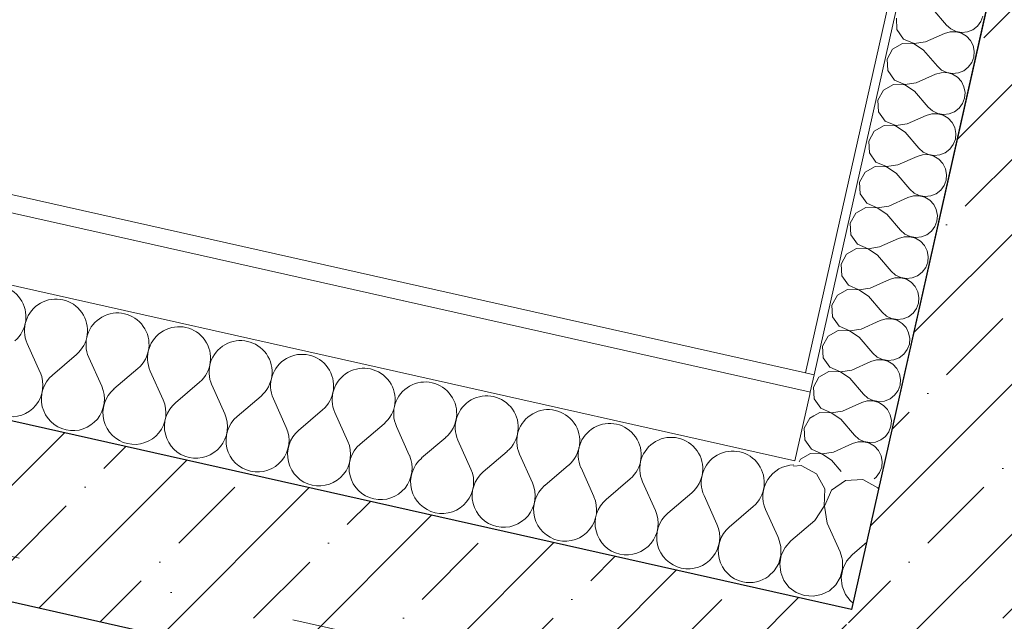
# Model space of a CAD drawing. Header units: millimetres. Extents: x -6990773 to -6682839, y 6117771 to 6220266.
# Tile 89 of 154: x -6941138 to -6940023, y 6149356 to 6150038. Entities that reach past the tile are written whole.
import ezdxf
from ezdxf.enums import TextEntityAlignment as Align

# ---------------------------------------------------------------- set-up
doc = ezdxf.new("R2010")
doc.units = ezdxf.units.MM
doc.header["$MEASUREMENT"] = 0
doc.linetypes.add('Штрихпунктирная', pattern=[670.277762, 352.777767, -176.388884, 0, -141.111112])
for name, color, linetype in [('АР-Стены_внешние_.АР', 7, 'Continuous'), ('АР-Стены_внутренние_пилоны.АР', 7, 'Continuous'), ('АР-Чертеж-Оси_Осевые размеры.АР', 7, 'Continuous')]:
    doc.layers.add(name, color=color, linetype=linetype)
for name, color, linetype, lineweight in [('АР-Стены_внешние_.АР_Ном._пера__1', 7, 'Continuous', 30), ('АР-Стены_внутренние_пилоны.АР_Ном._пера__1', 7, 'Continuous', 30), ('АР-Чертеж-Оси_Осевые размеры.АР_Ном._пера__120', 7, 'Continuous', 0)]:
    doc.layers.add(name, color=color, linetype=linetype, lineweight=lineweight)
doc.styles.add('РЎР“Р•РќР•Р\xa0Р\x98Р\xa0_РЎРўР\x98Р›Р¬_4', font='GOTHIC.TTF')
pattern_1 = [(45, (-6338927.19, 6562677.8), (-84.852814, 84.852814), []), (45, (-6338969.62, 6562720.22), (-84.852814, 84.852814), [90, -30, 0, -30])]
pattern_2 = [(45, (-6338927.19, 6563027.8), (-111.369318, 111.369318), [0, -105, 0, -157.5]), (110, (-6338577.19, 6563027.8), (148.001588, 53.868173), [0, -77, 0, -133])]

# ---------------------------------------------------------------- blocks, each defined once
blk = doc.blocks.new('Стена_95_1', base_point=(-6939813.4, 6150616.5))
at = {"layer": 'АР-Стены_внешние_.АР', "linetype": 'Continuous', "lineweight": 0, "true_color": 0x000000}
h = blk.add_hatch(dxfattribs=at)
h.set_pattern_fill('ЖЕЛЕЗОБЕТОН__PROJECT__0001', color=18, style=0, pattern_type=2)
h.set_pattern_definition(pattern_1)
h.paths.add_polyline_path([(-6939932.9, 6150540.8), (-6940217.8, 6149272.2), (-6940022.6, 6149228.4), (-6939737.7, 6150497)])
at = {"layer": 'АР-Стены_внешние_.АР_Ном._пера__1', "color": 7, "linetype": 'Continuous', "lineweight": 30, "flags": 128}
blk.add_lwpolyline([(-6939932.9, 6150540.8), (-6940195.9, 6149369.8)], dxfattribs=at)
blk = doc.blocks.new('Стена_97_1', base_point=(-6948364, 6151101.7))
at = {"layer": 'АР-Стены_внутренние_пилоны.АР', "linetype": 'Continuous', "lineweight": 0, "true_color": 0x000000}
h = blk.add_hatch(dxfattribs=at)
h.set_pattern_fill('ЖЕЛЕЗОБЕТОН__PROJECT__0001', color=18, style=0, pattern_type=2)
h.set_pattern_definition(pattern_1)
h.paths.add_polyline_path([(-6942318.3, 6149641.4), (-6940257.4, 6149178.6), (-6940195.9, 6149369.8), (-6942274.4, 6149836.6)])
h = blk.add_hatch(dxfattribs=at)
h.set_pattern_fill('ШТУКАТУРКА__ГИПС_01_0001', color=18, style=0, pattern_type=2)
h.set_pattern_definition(pattern_2)
h.paths.add_polyline_path([(-6942303.1, 6149617.5), (-6940263.6, 6149159.5), (-6940257.4, 6149178.6), (-6942298.7, 6149637.1)])
at = {"layer": 'АР-Стены_внутренние_пилоны.АР_Ном._пера__1', "color": 7, "linetype": 'Continuous', "lineweight": 30}
blk.add_line((-6942318.3, 6149641.4), (-6940257.4, 6149178.6), dxfattribs=at)
at = {"layer": 'АР-Стены_внутренние_пилоны.АР_Ном._пера__1', "color": 7, "linetype": 'Continuous', "lineweight": 30, "flags": 128}
blk.add_lwpolyline([(-6940195.9, 6149369.8), (-6948244.5, 6151177.4)], dxfattribs=at)
blk = doc.blocks.new('*X366', base_point=(-6338927.2, 6562677.8))
at = {"layer": 'АР-Стены_внешние_.АР_Ном._пера__1', "color": 7, "linetype": 'Continuous', "lineweight": 0}
for p, q in [((-6940202.4, 6149515.8), (-6940218.4, 6149504.7)), ((-6940183, 6149516.9), (-6940202.4, 6149515.8)), ((-6940165.8, 6149507.6), (-6940183, 6149516.9)), ((-6940218.4, 6149504.7), (-6940220.7, 6149499.4)), ((-6940164.7, 6149505.7), (-6940165.8, 6149507.6)), ((-6940178.2, 6149445.9), (-6940194.8, 6149431.7)), ((-6940205.9, 6149425.4), (-6940206.8, 6149428.4)), ((-6940205.9, 6149423.9), (-6940205.9, 6149425.4)), ((-6940201.3, 6149424.4), (-6940204.7, 6149417.4)), ((-6940194.8, 6149431.7), (-6940201.3, 6149424.4)), ((-6940197.3, 6149380), (-6940196.6, 6149379)), ((-6940196.6, 6149379), (-6940193.7, 6149376.9))]:
    blk.add_line(p, q, dxfattribs=at)
blk = doc.blocks.new('*X367', base_point=(-6338927.2, 6562677.8))
at = {"layer": 'АР-Стены_внешние_.АР_Ном._пера__1', "color": 7, "linetype": 'Continuous', "lineweight": 0}
for p, q in [((-6940252.6, 6149532.6), (-6940261.3, 6149532.1)), ((-6940235.5, 6149523.3), (-6940252.6, 6149532.6)), ((-6940225.8, 6149506.3), (-6940235.5, 6149523.3)), ((-6940226.5, 6149486.8), (-6940225.8, 6149506.3)), ((-6940220.7, 6149499.4), (-6940226.2, 6149486.8)), ((-6940237.3, 6149470.6), (-6940226.5, 6149486.8)), ((-6940226.2, 6149486.8), (-6940223.4, 6149467.4)), ((-6940237.3, 6149470.6), (-6940264.5, 6149447.4)), ((-6940223.4, 6149467.4), (-6940208.7, 6149434.9)), ((-6940279.2, 6149452.3), (-6940278.4, 6149450.5)), ((-6940275.6, 6149441.1), (-6940278.4, 6149450.5)), ((-6940264.5, 6149447.4), (-6940271, 6149440)), ((-6940275.6, 6149431.2), (-6940275.6, 6149441.1)), ((-6940271, 6149440), (-6940275.3, 6149431.1)), ((-6940206.8, 6149428.4), (-6940208.7, 6149434.9)), ((-6940278.2, 6149421.7), (-6940275.6, 6149431.2)), ((-6940275.3, 6149431.1), (-6940277, 6149421.4)), ((-6940205.9, 6149415.6), (-6940205.9, 6149423.9)), ((-6940289.2, 6149407.8), (-6940283.3, 6149413.3)), ((-6940283.3, 6149413.3), (-6940278.2, 6149421.7)), ((-6940277, 6149421.4), (-6940275.9, 6149411.6)), ((-6940275.9, 6149411.6), (-6940272.3, 6149402.5)), ((-6940208.5, 6149406.1), (-6940205.9, 6149415.6)), ((-6940205.6, 6149415.5), (-6940207.3, 6149405.8)), ((-6940204.7, 6149417.4), (-6940205.6, 6149415.5)), ((-6940272.3, 6149402.5), (-6940266.3, 6149394.7)), ((-6940213.6, 6149397.6), (-6940208.5, 6149406.1)), ((-6940207.3, 6149405.8), (-6940206.3, 6149396)), ((-6940266.3, 6149394.7), (-6940258.3, 6149388.8)), ((-6940229.6, 6149386.5), (-6940220.8, 6149390.9)), ((-6940220.8, 6149390.9), (-6940213.6, 6149397.6)), ((-6940206.3, 6149396), (-6940202.6, 6149386.8)), ((-6940258.3, 6149388.8), (-6940249.1, 6149385.4)), ((-6940249.1, 6149385.4), (-6940239.3, 6149384.6)), ((-6940239.3, 6149384.6), (-6940229.6, 6149386.5)), ((-6940202.6, 6149386.8), (-6940197.3, 6149380))]:
    blk.add_line(p, q, dxfattribs=at)
blk = doc.blocks.new('*X368', base_point=(-6338927.2, 6562677.8))
at = {"layer": 'АР-Стены_внешние_.АР_Ном._пера__1', "color": 7, "linetype": 'Continuous', "lineweight": 0}
for p, q in [((-6941129.4, 6149670.9), (-6941114.7, 6149638.3)), ((-6941073.6, 6149658.4), (-6941100.8, 6149635.2)), ((-6941059.7, 6149655.3), (-6941045, 6149622.7)), ((-6941003.9, 6149642.7), (-6941031.1, 6149619.6)), ((-6940990, 6149639.6), (-6940975.3, 6149607)), ((-6940934.2, 6149627.1), (-6940961.4, 6149603.9)), ((-6940920.3, 6149624), (-6940905.6, 6149591.4)), ((-6940864.5, 6149611.4), (-6940891.7, 6149588.3)), ((-6940850.6, 6149608.3), (-6940835.9, 6149575.7)), ((-6940794.8, 6149595.8), (-6940822, 6149572.6)), ((-6940780.9, 6149592.7), (-6940766.2, 6149560.1)), ((-6940725.1, 6149580.1), (-6940752.3, 6149557)), ((-6940711.2, 6149577), (-6940696.6, 6149544.4)), ((-6940655.4, 6149564.5), (-6940682.6, 6149541.3)), ((-6940641.5, 6149561.4), (-6940626.9, 6149528.8)), ((-6940585.8, 6149548.8), (-6940612.9, 6149525.7)), ((-6940571.8, 6149545.7), (-6940557.2, 6149513.1)), ((-6940516.1, 6149533.2), (-6940543.2, 6149510)), ((-6940502.1, 6149530.1), (-6940487.5, 6149497.5)), ((-6940446.4, 6149517.5), (-6940473.5, 6149494.3)), ((-6940432.4, 6149514.4), (-6940417.8, 6149481.8)), ((-6940376.7, 6149501.9), (-6940403.8, 6149478.7)), ((-6940362.7, 6149498.7), (-6940348.1, 6149466.2)), ((-6940307, 6149486.2), (-6940334.2, 6149463)), ((-6940293, 6149483.1), (-6940279.2, 6149452.3))]:
    blk.add_line(p, q, dxfattribs=at)
for centre, start, end in [((-6941166.5, 6149701.2), 310.4722, 204.212), ((-6941096.8, 6149685.6), 310.4722, 204.212), ((-6941027.1, 6149669.9), 310.4722, 204.212), ((-6940957.4, 6149654.3), 310.4722, 204.212), ((-6940887.7, 6149638.6), 310.4722, 204.212), ((-6940818, 6149623), 310.4722, 204.212), ((-6941147.3, 6149623.7), 257.3421, 24.212), ((-6941077.6, 6149608), 130.4722, 257.3421), ((-6940748.3, 6149607.3), 310.4722, 204.212), ((-6940678.6, 6149591.7), 310.4722, 204.212), ((-6941077.6, 6149608), 257.3421, 24.212), ((-6941007.9, 6149592.4), 130.4722, 257.3421), ((-6941007.9, 6149592.4), 257.3421, 24.212), ((-6940938.2, 6149576.7), 130.4722, 257.3421), ((-6940608.9, 6149576), 310.4722, 204.212), ((-6940938.2, 6149576.7), 257.3421, 24.212), ((-6940539.2, 6149560.4), 310.4722, 204.212), ((-6940868.5, 6149561.1), 130.4722, 257.3421), ((-6940469.6, 6149544.7), 310.4722, 204.212), ((-6940868.5, 6149561.1), 257.3421, 24.212), ((-6940798.8, 6149545.4), 130.4722, 257.3421), ((-6940798.8, 6149545.4), 257.3421, 24.212), ((-6940729.1, 6149529.8), 130.4722, 257.3421), ((-6940399.9, 6149529), 310.4722, 204.212), ((-6940330.2, 6149513.4), 310.4722, 204.212), ((-6940729.1, 6149529.8), 257.3421, 24.212), ((-6940659.4, 6149514.1), 130.4722, 257.3421), ((-6940659.4, 6149514.1), 257.3421, 24.212), ((-6940589.7, 6149498.5), 130.4722, 257.3421), ((-6940260.5, 6149497.7), 90.8385, 204.212), ((-6940589.7, 6149498.5), 257.3421, 24.212), ((-6940520.1, 6149482.8), 130.4722, 257.3421), ((-6940520.1, 6149482.8), 257.3421, 24.212), ((-6940450.4, 6149467.2), 130.4722, 257.3421), ((-6940450.4, 6149467.2), 257.3421, 24.212), ((-6940380.7, 6149451.5), 130.4722, 257.3421), ((-6940380.7, 6149451.5), 257.3421, 24.212), ((-6940311, 6149435.9), 130.4722, 257.3421), ((-6940311, 6149435.9), 257.3421, 307.3909)]:
    blk.add_arc(centre, 35.7, start, end, dxfattribs=at)
blk = doc.blocks.new('Стена_133_1', base_point=(-6948190.9, 6151165.3))
at = {"layer": 'АР-Стены_внешние_.АР_Ном._пера__1', "color": 7, "linetype": 'Continuous', "lineweight": 0}
for p, q in [((-6940243.6, 6149616.2), (-6948095.4, 6151379.6)), ((-6940260, 6149537.9), (-6948114.1, 6151301.8)), ((-6940260, 6149537.9), (-6940243.1, 6149613.3))]:
    blk.add_line(p, q, dxfattribs=at)
at = {"layer": 'АР-Стены_внешние_.АР_Ном._пера__1', "color": 7, "linetype": 'Continuous', "lineweight": 0, "flags": 128}
for points in [[(-6940247.8, 6149637.7), (-6948082.4, 6151397.2)], [(-6948244.5, 6151177.4), (-6940195.3, 6149369.6)]]:
    blk.add_lwpolyline(points, dxfattribs=at)
at = {"layer": 'АР-Стены_внутренние_пилоны.АР_Ном._пера__1', "color": 7, "linetype": 'Continuous', "lineweight": 0}
for p, q in [((-6940238.1, 6149635.5), (-6940247.8, 6149637.7)), ((-6940242.5, 6149616), (-6940238.1, 6149635.5)), ((-6940242.5, 6149616), (-6940243.6, 6149616.2)), ((-6940243.1, 6149613.3), (-6940242.5, 6149616))]:
    blk.add_line(p, q, dxfattribs=at)
at = {"layer": 'АР-Стены_внутренние_пилоны.АР_Ном._пера__1', "color": 7, "linetype": 'Continuous', "lineweight": 0, "flags": 128}
blk.add_lwpolyline([(-6940195.3, 6149369.6), (-6940162.4, 6149516)], dxfattribs=at)
at = {"layer": 'АР-Стены_внешние_.АР', "color": 7, "lineweight": 0}
for name in ['*X368', '*X367', '*X366']:
    blk.add_blockref(name, (-6338927.2, 6562677.8), dxfattribs=at)
blk = doc.blocks.new('*X379', base_point=(-6338927.2, 6562677.8))
at = {"layer": 'АР-Стены_внутренние_пилоны.АР_Ном._пера__1', "color": 7, "linetype": 'Continuous', "lineweight": 0}
for p, q in [((-6940243, 6149586.3), (-6940249.2, 6149574.9)), ((-6940238.3, 6149589), (-6940243, 6149586.3)), ((-6940249.2, 6149574.9), (-6940248.5, 6149561.9)), ((-6940248.5, 6149561.9), (-6940241.1, 6149551.2)), ((-6940242.2, 6149546.3), (-6940253.5, 6149539.9)), ((-6940229.9, 6149545.9), (-6940242.2, 6149546.3)), ((-6940241.1, 6149551.2), (-6940230, 6149546.4)), ((-6940253.5, 6149539.9), (-6940255.1, 6149536.8))]:
    blk.add_line(p, q, dxfattribs=at)
blk = doc.blocks.new('*X380', base_point=(-6338927.2, 6562677.8))
at = {"layer": 'АР-Стены_внутренние_пилоны.АР_Ном._пера__1', "color": 7, "linetype": 'Continuous', "lineweight": 0}
for p, q in [((-6940103.6, 6150049.8), (-6940088.1, 6150031.6)), ((-6940144.9, 6150039.5), (-6940144.2, 6150026.5)), ((-6940049.1, 6150035.7), (-6940046.8, 6150041.9)), ((-6940144.2, 6150026.5), (-6940136.7, 6150015.9)), ((-6940088.1, 6150031.6), (-6940083.2, 6150027.3)), ((-6940083.2, 6150027.3), (-6940077.3, 6150024.4)), ((-6940064.3, 6150024), (-6940058.2, 6150026.4)), ((-6940058.2, 6150026.4), (-6940053, 6150030.4)), ((-6940053, 6150030.4), (-6940049.1, 6150035.7)), ((-6940136.7, 6150015.9), (-6940124.8, 6150010.7)), ((-6940111.9, 6150012.6), (-6940090.2, 6150022.3)), ((-6940083.9, 6150024.2), (-6940090.2, 6150022.3)), ((-6940077.3, 6150024.2), (-6940083.9, 6150024.2)), ((-6940077.3, 6150024.4), (-6940070.8, 6150023.3)), ((-6940071, 6150022.5), (-6940077.3, 6150024.2)), ((-6940065.4, 6150019.1), (-6940071, 6150022.5)), ((-6940070.8, 6150023.3), (-6940064.3, 6150024)), ((-6940060.9, 6150014.3), (-6940065.4, 6150019.1)), ((-6940057.9, 6150008.4), (-6940060.9, 6150014.3)), ((-6940149.1, 6150004.5), (-6940155.3, 6149993.1)), ((-6940137.8, 6150011), (-6940149.1, 6150004.5)), ((-6940124.8, 6150010.5), (-6940137.8, 6150011)), ((-6940124.8, 6150010.7), (-6940111.9, 6150012.6)), ((-6940114, 6150003.3), (-6940124.8, 6150010.5)), ((-6940114, 6150003.3), (-6940098.5, 6149985.2)), ((-6940056.7, 6150002), (-6940057.9, 6150008.4)), ((-6940155.3, 6149993.1), (-6940154.6, 6149980.1)), ((-6940059.5, 6149989.3), (-6940057.2, 6149995.4)), ((-6940057.2, 6149995.4), (-6940056.7, 6150002)), ((-6940154.6, 6149980.1), (-6940147.2, 6149969.4)), ((-6940098.5, 6149985.2), (-6940093.6, 6149980.8)), ((-6940093.6, 6149980.8), (-6940087.7, 6149978)), ((-6940068.6, 6149980), (-6940063.4, 6149984)), ((-6940063.4, 6149984), (-6940059.5, 6149989.3)), ((-6940147.2, 6149969.4), (-6940135.2, 6149964.2)), ((-6940122.3, 6149966.1), (-6940100.6, 6149975.9)), ((-6940094.3, 6149977.7), (-6940100.6, 6149975.9)), ((-6940087.7, 6149977.8), (-6940094.3, 6149977.7)), ((-6940087.7, 6149978), (-6940081.2, 6149976.8)), ((-6940081.4, 6149976), (-6940087.7, 6149977.8)), ((-6940075.8, 6149972.6), (-6940081.4, 6149976)), ((-6940081.2, 6149976.8), (-6940074.7, 6149977.5)), ((-6940071.3, 6149967.8), (-6940075.8, 6149972.6)), ((-6940074.7, 6149977.5), (-6940068.6, 6149980)), ((-6940159.6, 6149958), (-6940165.8, 6149946.6)), ((-6940148.3, 6149964.5), (-6940159.6, 6149958)), ((-6940135.3, 6149964), (-6940148.3, 6149964.5)), ((-6940124.4, 6149956.8), (-6940135.3, 6149964)), ((-6940135.2, 6149964.2), (-6940122.3, 6149966.1)), ((-6940068.4, 6149961.9), (-6940071.3, 6149967.8)), ((-6940067.1, 6149955.5), (-6940068.4, 6149961.9)), ((-6940165.8, 6149946.6), (-6940165, 6149933.6)), ((-6940124.4, 6149956.8), (-6940109, 6149938.7)), ((-6940069.9, 6149942.8), (-6940067.6, 6149949)), ((-6940067.6, 6149949), (-6940067.1, 6149955.5)), ((-6940109, 6149938.7), (-6940104.1, 6149934.4)), ((-6940079, 6149933.5), (-6940073.8, 6149937.5)), ((-6940073.8, 6149937.5), (-6940069.9, 6149942.8)), ((-6940165, 6149933.6), (-6940157.6, 6149922.9)), ((-6940132.8, 6149919.7), (-6940111.1, 6149929.4)), ((-6940104.8, 6149931.3), (-6940111.1, 6149929.4)), ((-6940098.2, 6149931.3), (-6940104.8, 6149931.3)), ((-6940104.1, 6149934.4), (-6940098.1, 6149931.5)), ((-6940091.9, 6149929.6), (-6940098.2, 6149931.3)), ((-6940098.1, 6149931.5), (-6940091.7, 6149930.4)), ((-6940086.2, 6149926.2), (-6940091.9, 6149929.6)), ((-6940091.7, 6149930.4), (-6940085.1, 6149931.1)), ((-6940081.8, 6149921.3), (-6940086.2, 6149926.2)), ((-6940085.1, 6149931.1), (-6940079, 6149933.5)), ((-6940158.7, 6149918), (-6940170, 6149911.6)), ((-6940145.7, 6149917.6), (-6940158.7, 6149918)), ((-6940157.6, 6149922.9), (-6940145.6, 6149917.8)), ((-6940134.9, 6149910.4), (-6940145.7, 6149917.6)), ((-6940145.6, 6149917.8), (-6940132.8, 6149919.7)), ((-6940078.8, 6149915.5), (-6940081.8, 6149921.3)), ((-6940077.5, 6149909), (-6940078.8, 6149915.5)), ((-6940170, 6149911.6), (-6940176.2, 6149900.1)), ((-6940134.9, 6149910.4), (-6940119.4, 6149892.3)), ((-6940080.4, 6149896.3), (-6940078.1, 6149902.5)), ((-6940078.1, 6149902.5), (-6940077.5, 6149909)), ((-6940176.2, 6149900.1), (-6940175.5, 6149887.1)), ((-6940119.4, 6149892.3), (-6940114.5, 6149887.9)), ((-6940089.5, 6149887), (-6940084.3, 6149891.1)), ((-6940084.3, 6149891.1), (-6940080.4, 6149896.3)), ((-6940175.5, 6149887.1), (-6940168, 6149876.5)), ((-6940143.2, 6149873.2), (-6940121.5, 6149883)), ((-6940115.2, 6149884.8), (-6940121.5, 6149883)), ((-6940108.6, 6149884.9), (-6940115.2, 6149884.8)), ((-6940114.5, 6149887.9), (-6940108.6, 6149885)), ((-6940108.6, 6149885), (-6940102.1, 6149883.9)), ((-6940102.3, 6149883.1), (-6940108.6, 6149884.9)), ((-6940096.7, 6149879.7), (-6940102.3, 6149883.1)), ((-6940102.1, 6149883.9), (-6940095.6, 6149884.6)), ((-6940092.2, 6149874.9), (-6940096.7, 6149879.7)), ((-6940095.6, 6149884.6), (-6940089.5, 6149887)), ((-6940169.1, 6149871.6), (-6940180.4, 6149865.1)), ((-6940156.1, 6149871.1), (-6940169.1, 6149871.6)), ((-6940168, 6149876.5), (-6940156.1, 6149871.3)), ((-6940156.1, 6149871.3), (-6940143.2, 6149873.2)), ((-6940145.3, 6149863.9), (-6940156.1, 6149871.1)), ((-6940089.2, 6149869), (-6940092.2, 6149874.9)), ((-6940088, 6149862.6), (-6940089.2, 6149869)), ((-6940180.4, 6149865.1), (-6940186.6, 6149853.7)), ((-6940145.3, 6149863.9), (-6940129.8, 6149845.8)), ((-6940088.5, 6149856), (-6940088, 6149862.6)), ((-6940186.6, 6149853.7), (-6940185.9, 6149840.7)), ((-6940094.7, 6149844.6), (-6940090.8, 6149849.9)), ((-6940090.8, 6149849.9), (-6940088.5, 6149856)), ((-6940185.9, 6149840.7), (-6940178.5, 6149830)), ((-6940153.6, 6149826.7), (-6940131.9, 6149836.5)), ((-6940125.6, 6149838.3), (-6940131.9, 6149836.5)), ((-6940129.8, 6149845.8), (-6940124.9, 6149841.4)), ((-6940119.1, 6149838.4), (-6940125.6, 6149838.3)), ((-6940124.9, 6149841.4), (-6940119, 6149838.6)), ((-6940112.7, 6149836.6), (-6940119.1, 6149838.4)), ((-6940119, 6149838.6), (-6940112.5, 6149837.5)), ((-6940107.1, 6149833.2), (-6940112.7, 6149836.6)), ((-6940112.5, 6149837.5), (-6940106, 6149838.1)), ((-6940106, 6149838.1), (-6940099.9, 6149840.6)), ((-6940099.9, 6149840.6), (-6940094.7, 6149844.6)), ((-6940179.6, 6149825.1), (-6940190.9, 6149818.6)), ((-6940166.6, 6149824.7), (-6940179.6, 6149825.1)), ((-6940178.5, 6149830), (-6940166.5, 6149824.8)), ((-6940155.7, 6149817.4), (-6940166.6, 6149824.7)), ((-6940166.5, 6149824.8), (-6940153.6, 6149826.7)), ((-6940102.6, 6149828.4), (-6940107.1, 6149833.2)), ((-6940099.7, 6149822.6), (-6940102.6, 6149828.4)), ((-6940190.9, 6149818.6), (-6940197.1, 6149807.2)), ((-6940155.7, 6149817.4), (-6940140.3, 6149799.3)), ((-6940098.4, 6149816.1), (-6940099.7, 6149822.6)), ((-6940098.9, 6149809.6), (-6940098.4, 6149816.1)), ((-6940197.1, 6149807.2), (-6940196.3, 6149794.2)), ((-6940105.1, 6149798.1), (-6940101.2, 6149803.4)), ((-6940101.2, 6149803.4), (-6940098.9, 6149809.6)), ((-6940196.3, 6149794.2), (-6940188.9, 6149783.5)), ((-6940136.1, 6149791.9), (-6940142.4, 6149790)), ((-6940140.3, 6149799.3), (-6940135.4, 6149795)), ((-6940129.5, 6149791.9), (-6940136.1, 6149791.9)), ((-6940135.4, 6149795), (-6940129.4, 6149792.1)), ((-6940123.2, 6149790.2), (-6940129.5, 6149791.9)), ((-6940129.4, 6149792.1), (-6940123, 6149791)), ((-6940123, 6149791), (-6940116.4, 6149791.7)), ((-6940116.4, 6149791.7), (-6940110.3, 6149794.1)), ((-6940110.3, 6149794.1), (-6940105.1, 6149798.1)), ((-6940188.9, 6149783.5), (-6940177, 6149778.4)), ((-6940177, 6149778.4), (-6940164.1, 6149780.3)), ((-6940164.1, 6149780.3), (-6940142.4, 6149790)), ((-6940117.5, 6149786.8), (-6940123.2, 6149790.2)), ((-6940113.1, 6149782), (-6940117.5, 6149786.8)), ((-6940110.1, 6149776.1), (-6940113.1, 6149782)), ((-6940201.3, 6149772.2), (-6940207.5, 6149760.7)), ((-6940190, 6149778.6), (-6940201.3, 6149772.2)), ((-6940177, 6149778.2), (-6940190, 6149778.6)), ((-6940166.2, 6149771), (-6940177, 6149778.2)), ((-6940166.2, 6149771), (-6940150.7, 6149752.9)), ((-6940108.8, 6149769.7), (-6940110.1, 6149776.1)), ((-6940109.4, 6149763.1), (-6940108.8, 6149769.7)), ((-6940207.5, 6149760.7), (-6940206.8, 6149747.8)), ((-6940115.6, 6149751.7), (-6940111.7, 6149757)), ((-6940111.7, 6149757), (-6940109.4, 6149763.1)), ((-6940206.8, 6149747.8), (-6940199.3, 6149737.1)), ((-6940150.7, 6149752.9), (-6940145.8, 6149748.5)), ((-6940145.8, 6149748.5), (-6940139.9, 6149745.7)), ((-6940126.9, 6149745.2), (-6940120.8, 6149747.7)), ((-6940120.8, 6149747.7), (-6940115.6, 6149751.7)), ((-6940199.3, 6149737.1), (-6940187.4, 6149731.9)), ((-6940174.5, 6149733.8), (-6940152.8, 6149743.6)), ((-6940146.5, 6149745.4), (-6940152.8, 6149743.6)), ((-6940139.9, 6149745.5), (-6940146.5, 6149745.4)), ((-6940139.9, 6149745.7), (-6940133.4, 6149744.5)), ((-6940133.6, 6149743.7), (-6940139.9, 6149745.5)), ((-6940128, 6149740.3), (-6940133.6, 6149743.7)), ((-6940133.4, 6149744.5), (-6940126.9, 6149745.2)), ((-6940123.5, 6149735.5), (-6940128, 6149740.3)), ((-6940120.5, 6149729.6), (-6940123.5, 6149735.5)), ((-6940211.7, 6149725.7), (-6940217.9, 6149714.3)), ((-6940200.4, 6149732.2), (-6940211.7, 6149725.7)), ((-6940187.4, 6149731.7), (-6940200.4, 6149732.2)), ((-6940187.4, 6149731.9), (-6940174.5, 6149733.8)), ((-6940176.6, 6149724.5), (-6940187.4, 6149731.7)), ((-6940176.6, 6149724.5), (-6940161.1, 6149706.4)), ((-6940119.3, 6149723.2), (-6940120.5, 6149729.6)), ((-6940217.9, 6149714.3), (-6940217.2, 6149701.3)), ((-6940122.1, 6149710.5), (-6940119.8, 6149716.6)), ((-6940119.8, 6149716.6), (-6940119.3, 6149723.2)), ((-6940217.2, 6149701.3), (-6940209.8, 6149690.6)), ((-6940161.1, 6149706.4), (-6940156.2, 6149702)), ((-6940156.2, 6149702), (-6940150.3, 6149699.2)), ((-6940137.3, 6149698.8), (-6940131.2, 6149701.2)), ((-6940131.2, 6149701.2), (-6940126, 6149705.2)), ((-6940126, 6149705.2), (-6940122.1, 6149710.5)), ((-6940209.8, 6149690.6), (-6940197.8, 6149685.5)), ((-6940184.9, 6149687.4), (-6940163.2, 6149697.1)), ((-6940156.9, 6149699), (-6940163.2, 6149697.1)), ((-6940150.4, 6149699), (-6940156.9, 6149699)), ((-6940144, 6149697.3), (-6940150.4, 6149699)), ((-6940150.3, 6149699.2), (-6940143.8, 6149698.1)), ((-6940138.4, 6149693.8), (-6940144, 6149697.3)), ((-6940143.8, 6149698.1), (-6940137.3, 6149698.8)), ((-6940133.9, 6149689), (-6940138.4, 6149693.8)), ((-6940222.2, 6149679.3), (-6940228.4, 6149667.8)), ((-6940210.9, 6149685.7), (-6940222.2, 6149679.3)), ((-6940197.9, 6149685.3), (-6940210.9, 6149685.7)), ((-6940187, 6149678.1), (-6940197.9, 6149685.3)), ((-6940197.8, 6149685.5), (-6940184.9, 6149687.4)), ((-6940131, 6149683.2), (-6940133.9, 6149689)), ((-6940129.7, 6149676.7), (-6940131, 6149683.2)), ((-6940228.4, 6149667.8), (-6940227.7, 6149654.8)), ((-6940187, 6149678.1), (-6940171.6, 6149659.9)), ((-6940132.5, 6149664), (-6940130.2, 6149670.2)), ((-6940130.2, 6149670.2), (-6940129.7, 6149676.7)), ((-6940171.6, 6149659.9), (-6940166.7, 6149655.6)), ((-6940141.6, 6149654.7), (-6940136.4, 6149658.8)), ((-6940136.4, 6149658.8), (-6940132.5, 6149664)), ((-6940227.7, 6149654.8), (-6940220.2, 6149644.2)), ((-6940195.4, 6149640.9), (-6940173.7, 6149650.7)), ((-6940167.4, 6149652.5), (-6940173.7, 6149650.7)), ((-6940160.8, 6149652.5), (-6940167.4, 6149652.5)), ((-6940166.7, 6149655.6), (-6940160.8, 6149652.7)), ((-6940160.8, 6149652.7), (-6940154.3, 6149651.6)), ((-6940154.5, 6149650.8), (-6940160.8, 6149652.5)), ((-6940148.8, 6149647.4), (-6940154.5, 6149650.8)), ((-6940154.3, 6149651.6), (-6940147.7, 6149652.3)), ((-6940144.4, 6149642.6), (-6940148.8, 6149647.4)), ((-6940147.7, 6149652.3), (-6940141.6, 6149654.7)), ((-6940221.3, 6149639.3), (-6940232.6, 6149632.8)), ((-6940208.3, 6149638.8), (-6940221.3, 6149639.3)), ((-6940220.2, 6149644.2), (-6940208.3, 6149639)), ((-6940208.3, 6149639), (-6940195.4, 6149640.9)), ((-6940197.5, 6149631.6), (-6940208.3, 6149638.8)), ((-6940141.4, 6149636.7), (-6940144.4, 6149642.6)), ((-6940140.1, 6149630.3), (-6940141.4, 6149636.7)), ((-6940232.6, 6149632.8), (-6940238.8, 6149621.4)), ((-6940197.5, 6149631.6), (-6940182, 6149613.5)), ((-6940143, 6149617.6), (-6940140.7, 6149623.7)), ((-6940140.7, 6149623.7), (-6940140.1, 6149630.3)), ((-6940238.8, 6149621.4), (-6940238.1, 6149608.4)), ((-6940182, 6149613.5), (-6940177.1, 6149609.1)), ((-6940152.1, 6149608.3), (-6940146.9, 6149612.3)), ((-6940146.9, 6149612.3), (-6940143, 6149617.6)), ((-6940238.1, 6149608.4), (-6940230.6, 6149597.7)), ((-6940205.8, 6149594.4), (-6940184.1, 6149604.2)), ((-6940177.8, 6149606), (-6940184.1, 6149604.2)), ((-6940171.2, 6149606.1), (-6940177.8, 6149606)), ((-6940177.1, 6149609.1), (-6940171.2, 6149606.3)), ((-6940171.2, 6149606.3), (-6940164.7, 6149605.1)), ((-6940164.9, 6149604.3), (-6940171.2, 6149606.1)), ((-6940159.3, 6149600.9), (-6940164.9, 6149604.3)), ((-6940164.7, 6149605.1), (-6940158.2, 6149605.8)), ((-6940154.8, 6149596.1), (-6940159.3, 6149600.9)), ((-6940158.2, 6149605.8), (-6940152.1, 6149608.3)), ((-6940231.7, 6149592.8), (-6940238.3, 6149589)), ((-6940218.7, 6149592.4), (-6940231.7, 6149592.8)), ((-6940230.6, 6149597.7), (-6940218.7, 6149592.5)), ((-6940218.7, 6149592.5), (-6940205.8, 6149594.4)), ((-6940207.9, 6149585.1), (-6940218.7, 6149592.4)), ((-6940151.8, 6149590.3), (-6940154.8, 6149596.1)), ((-6940150.6, 6149583.8), (-6940151.8, 6149590.3)), ((-6940207.9, 6149585.1), (-6940192.5, 6149567)), ((-6940151.1, 6149577.3), (-6940150.6, 6149583.8)), ((-6940157.3, 6149565.8), (-6940153.4, 6149571.1)), ((-6940153.4, 6149571.1), (-6940151.1, 6149577.3)), ((-6940216.3, 6149548), (-6940194.5, 6149557.7)), ((-6940188.2, 6149559.6), (-6940194.5, 6149557.7)), ((-6940192.5, 6149567), (-6940187.5, 6149562.7)), ((-6940181.7, 6149559.6), (-6940188.2, 6149559.6)), ((-6940187.5, 6149562.7), (-6940181.6, 6149559.8)), ((-6940175.3, 6149557.9), (-6940181.7, 6149559.6)), ((-6940181.6, 6149559.8), (-6940175.1, 6149558.7)), ((-6940169.7, 6149554.5), (-6940175.3, 6149557.9)), ((-6940175.1, 6149558.7), (-6940168.6, 6149559.4)), ((-6940168.6, 6149559.4), (-6940162.5, 6149561.8)), ((-6940162.5, 6149561.8), (-6940157.3, 6149565.8)), ((-6940230, 6149546.4), (-6940229.1, 6149546.1)), ((-6940229.2, 6149545.9), (-6940229.9, 6149545.9)), ((-6940218.3, 6149538.7), (-6940229.2, 6149545.9)), ((-6940229.1, 6149546.1), (-6940216.3, 6149548)), ((-6940165.2, 6149549.6), (-6940169.7, 6149554.5)), ((-6940162.3, 6149543.8), (-6940165.2, 6149549.6)), ((-6940218.3, 6149538.7), (-6940207.6, 6149526.1)), ((-6940161, 6149537.3), (-6940162.3, 6149543.8)), ((-6940161.5, 6149530.8), (-6940161, 6149537.3)), ((-6940167.8, 6149519.4), (-6940163.9, 6149524.7)), ((-6940163.9, 6149524.7), (-6940161.5, 6149530.8)), ((-6940169.9, 6149517.7), (-6940167.8, 6149519.4))]:
    blk.add_line(p, q, dxfattribs=at)
blk = doc.blocks.new('Стена_138_1', base_point=(-6940249, 6149381.7))
at = {"layer": 'АР-Стены_внутренние_пилоны.АР', "linetype": 'Continuous', "lineweight": 0, "true_color": 0x000000}
h = blk.add_hatch(dxfattribs=at)
h.set_pattern_fill('ШТУКАТУРКА__ГИПС_01_0001', color=18, style=0, pattern_type=2)
h.set_pattern_definition(pattern_2)
h.paths.add_polyline_path([(-6940238.1, 6149635.5), (-6940029.9, 6150562.6), (-6940039.6, 6150564.8), (-6940247.8, 6149637.7)])
at = {"layer": 'АР-Стены_внешние_.АР_Ном._пера__1', "color": 7, "linetype": 'Continuous', "lineweight": 0}
blk.add_line((-6940260, 6149537.9), (-6940243.1, 6149613.3), dxfattribs=at)
at = {"layer": 'АР-Стены_внутренние_пилоны.АР_Ном._пера__1', "color": 7, "linetype": 'Continuous', "lineweight": 0}
for p, q in [((-6940029.9, 6150562.6), (-6940238.1, 6149635.5)), ((-6940238.1, 6149635.5), (-6940247.8, 6149637.7)), ((-6940242.5, 6149616), (-6940238.1, 6149635.5)), ((-6940243.1, 6149613.3), (-6940242.5, 6149616))]:
    blk.add_line(p, q, dxfattribs=at)
at = {"layer": 'АР-Стены_внутренние_пилоны.АР_Ном._пера__1', "color": 7, "linetype": 'Continuous', "lineweight": 0, "flags": 128}
for points in [[(-6940039.6, 6150564.8), (-6940247.8, 6149637.7)], [(-6940162.4, 6149516), (-6939932.3, 6150540.7)]]:
    blk.add_lwpolyline(points, dxfattribs=at)
at = {"layer": 'АР-Стены_внутренние_пилоны.АР', "color": 7, "lineweight": 0}
for name in ['*X380', '*X379']:
    blk.add_blockref(name, (-6338927.2, 6562677.8), dxfattribs=at)
blk = doc.blocks.new('Стандартный Маркер Сетки[86]_1', base_point=(-6986281.9, 6159566.7))
at = {"layer": 'АР-Чертеж-Оси_Осевые размеры.АР_Ном._пера__120', "color": 7, "linetype": 'Штрихпунктирная', "lineweight": 0}
blk.add_line((-6985306.2, 6159347.6), (-6906365, 6141617.8), dxfattribs=at)
at = {"layer": 'АР-Чертеж-Оси_Осевые размеры.АР_Ном._пера__120', "color": 7, "lineweight": 0, "style": 'РЎР“Р•РќР•Р\xa0Р\x98Р\xa0_РЎРўР\x98Р›Р¬_4'}
for tag, p in [('AC_MarkerText_1_0', (-6986699.8, 6159857.4)), ('AC_MarkerText_1_1', (-6904831.5, 6141470.2))]:
    blk.add_attdef(tag, text='', height=350, rotation=347.3417, dxfattribs=at).set_placement(p, align=Align.TOP_CENTER)
blk = doc.blocks.new('Стандартный Маркер Сетки[91]_1', base_point=(-6986281.9, 6159566.7))
at = {"layer": 'АР-Чертеж-Оси_Осевые размеры.АР_Ном._пера__120', "color": 7, "linetype": 'Штрихпунктирная', "lineweight": 0}
blk.add_line((-6985306.2, 6159347.6), (-6906365, 6141617.8), dxfattribs=at)
at = {"layer": 'АР-Чертеж-Оси_Осевые размеры.АР_Ном._пера__120', "color": 7, "lineweight": 0, "style": 'РЎР“Р•РќР•Р\xa0Р\x98Р\xa0_РЎРўР\x98Р›Р¬_4'}
for tag, p in [('AC_MarkerText_1_0', (-6986699.8, 6159857.4)), ('AC_MarkerText_1_1', (-6904831.5, 6141470.2))]:
    blk.add_attdef(tag, text='', height=350, rotation=347.3417, dxfattribs=at).set_placement(p, align=Align.TOP_CENTER)
blk = doc.blocks.new('Стандартный Маркер Сетки[95]_1', base_point=(-6986281.9, 6159566.7))
at = {"layer": 'АР-Чертеж-Оси_Осевые размеры.АР_Ном._пера__120', "color": 7, "linetype": 'Штрихпунктирная', "lineweight": 0}
blk.add_line((-6985306.2, 6159347.6), (-6906365, 6141617.8), dxfattribs=at)
at = {"layer": 'АР-Чертеж-Оси_Осевые размеры.АР_Ном._пера__120', "color": 7, "lineweight": 0, "style": 'РЎР“Р•РќР•Р\xa0Р\x98Р\xa0_РЎРўР\x98Р›Р¬_4'}
for tag, p in [('AC_MarkerText_1_0', (-6986699.8, 6159857.4)), ('AC_MarkerText_1_1', (-6904831.5, 6141470.2))]:
    blk.add_attdef(tag, text='', height=350, rotation=347.3417, dxfattribs=at).set_placement(p, align=Align.TOP_CENTER)
blk = doc.blocks.new('Стандартный Маркер Сетки[101]_1', base_point=(-6986281.9, 6159566.7))
at = {"layer": 'АР-Чертеж-Оси_Осевые размеры.АР_Ном._пера__120', "color": 7, "linetype": 'Штрихпунктирная', "lineweight": 0}
blk.add_line((-6985306.2, 6159347.6), (-6906365, 6141617.8), dxfattribs=at)
at = {"layer": 'АР-Чертеж-Оси_Осевые размеры.АР_Ном._пера__120', "color": 7, "lineweight": 0, "style": 'РЎР“Р•РќР•Р\xa0Р\x98Р\xa0_РЎРўР\x98Р›Р¬_4'}
for tag, p in [('AC_MarkerText_1_0', (-6986699.8, 6159857.4)), ('AC_MarkerText_1_1', (-6904831.5, 6141470.2))]:
    blk.add_attdef(tag, text='', height=350, rotation=347.3417, dxfattribs=at).set_placement(p, align=Align.TOP_CENTER)

msp = doc.modelspace()

# ---------------------------------------------------------------- block references
at = {"layer": 'АР-Стены_внешние_.АР', "color": 7, "lineweight": 0}
for name, p in [('Стена_133_1', (-6948190.9, 6151165.3)), ('Стена_95_1', (-6939813.4, 6150616.5))]:
    msp.add_blockref(name, p, dxfattribs=at)
at = {"layer": 'АР-Стены_внутренние_пилоны.АР', "color": 7, "lineweight": 0}
for name, p in [('Стена_97_1', (-6948364, 6151101.7)), ('Стена_138_1', (-6940249, 6149381.7))]:
    msp.add_blockref(name, p, dxfattribs=at)
at = {"layer": 'АР-Чертеж-Оси_Осевые размеры.АР', "color": 8, "linetype": 'Continuous', "lineweight": 15}
for name in ['Стандартный Маркер Сетки[86]_1', 'Стандартный Маркер Сетки[91]_1', 'Стандартный Маркер Сетки[95]_1', 'Стандартный Маркер Сетки[101]_1']:
    msp.add_blockref(name, (-6986281.9, 6159566.7), dxfattribs=at)

doc.saveas('drawing.dxf')
